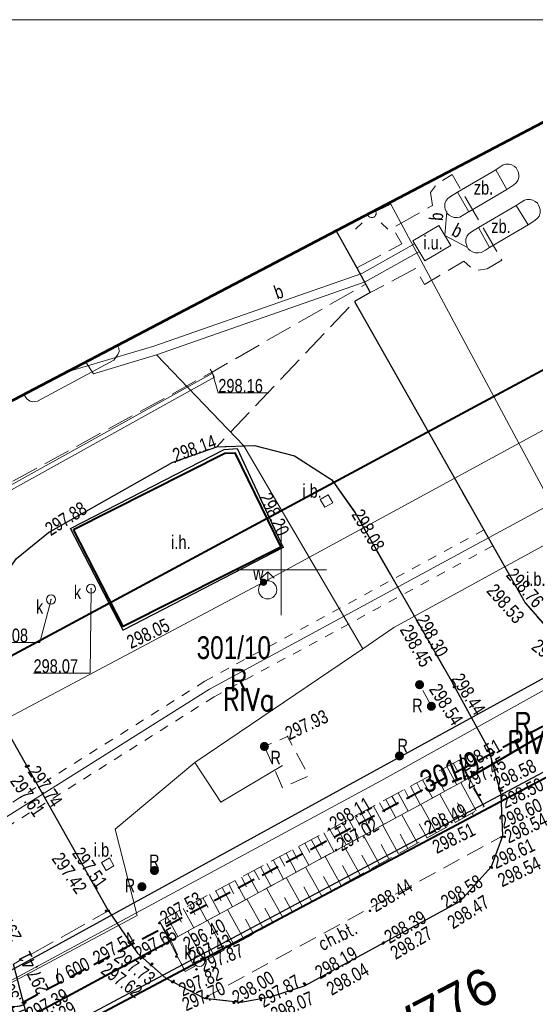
# Model space of a CAD drawing. Header units: metres. Extents: x 7437397 to 7437781, y 5556608 to 5556944.
# Tile 54 of 58: x 7437686 to 7437714, y 5556776 to 5556830. Entities that reach past the tile are written whole.
import ezdxf
from ezdxf.enums import TextEntityAlignment as Align

# ---------------------------------------------------------------- set-up
doc = ezdxf.new("R2010")
doc.units = ezdxf.units.M
doc.header["$MEASUREMENT"] = 0
for name, pattern in [('0.5_0.5', [1.5, 0.5, -0.5, 0.5]), ('BUBZ01-500', [1.75, 1.25, -0.5]), ('ib07_500', [1.5, 1, -0.5]), ('KTCR02-500', [1.5, 1, -0.5]), ('KTJZ01-500', [2, 1.5, -0.5])]:
    doc.linetypes.add(name, pattern=pattern)
doc.layers.get('0').update_dxf_attribs({"color": 250, "lineweight": 5})
for name, color, linetype, lineweight in [('506-Właz okrągły-SK', 7, 'Continuous', 5), ('513-Hydrant-SW', 7, 'Continuous', 5), ('_TABELKA', 7, 'Continuous', 15), ('BUBZ01', 250, 'Continuous', 5), ('BUIB02_01', 250, 'Continuous', 5), ('BUIB05_01', 250, 'Continuous', 5), ('D_opisy', 7, 'Continuous', 13), ('EGBD03', 250, 'Continuous', 5), ('EGBK02', 250, 'Continuous', 5), ('EGBU01', 250, 'Continuous', 5), ('GAZ', 50, 'Continuous', 30), ('inna budowla (punkt)', 7, 'Continuous', 5), ('inna budowla (punkt)-Atr17', 7, 'Continuous', 5), ('inna budowla hydrotechniczna (powierzchnia)', 7, 'Continuous', 5), ('inna budowla hydrotechniczna (powierzchnia)-Atr17', 7, 'Continuous', 5), ('KTCR02', 250, 'Continuous', 5), ('KTJZ01', 250, 'Continuous', 5), ('KTKR01', 250, 'Continuous', 5), ('KTOK05_01', 250, 'Continuous', 5), ('MPZP', 250, 'Continuous', 5), ('odwodnienie liniowe (linia)', 7, 'Continuous', 5), ('punkt o określonej wysokości (sieć kanalizacyjna)', 7, 'Continuous', 5), ('punkt o określonej wysokości (sieć kanalizacyjna)-Atr2', 7, 'Continuous', 5), ('punkt wysokościowy naturalny', 7, 'Continuous', 5), ('punkt wysokościowy sztuczny', 7, 'Continuous', 5), ('reklama lub tablica informacyjna (linia)', 7, 'Continuous', 5), ('reklama lub tablica informacyjna (linia) - symbol', 7, 'Continuous', 5), ('reklama lub tablica informacyjna (punkt)', 7, 'Continuous', 5), ('reklama lub tablica informacyjna (punkt)-Atr17', 7, 'Continuous', 5), ('reklama lub tablica informacyjna - opis', 7, 'Continuous', 5), ('RTPW01', 250, 'Continuous', 5), ('RTPW02', 250, 'Continuous', 5), ('rzedne dla projektanta', 250, 'Continuous', 5), ('SUPE_01', 250, 'Continuous', 5), ('SUPG_01', 250, 'Continuous', 5), ('SUPT_01', 250, 'Continuous', 5), ('SUPW_01', 250, 'Continuous', 5), ('SUUS02', 250, 'Continuous', 5), ('SUUS06', 250, 'Continuous', 5), ('SUUS22_01_K', 250, 'Continuous', 5), ('SUUS25_W', 250, 'Continuous', 5), ('Warstwa 1', 250, 'Continuous', 5), ('Warstwa 14', 250, 'Continuous', 5), ('Warstwa 3', 250, 'Continuous', 5), ('właz okrągły - siec kanalizacyjna (punkt)', 7, 'Continuous', 5), ('właz okrągły - siec kanalizacyjna (punkt)-Atr17', 7, 'Continuous', 5)]:
    doc.layers.add(name, color=color, linetype=linetype, lineweight=lineweight)
doc.styles.get("Standard").update_dxf_attribs({"font": 'txt.shx', "width": 0.75})
doc.styles.add('Style-Arial', font='arial.ttf')
doc.styles.add('Style-ksztalty', font='ksztalty.shx')
doc.styles.add('Style-WORKING', font='WORKING.shx')
doc.linetypes.add('KTOK05_01-500', pattern='A,3.75,[13,dgnlstyle-rozp_2015.shx,S=0.002778,R=0,X=0,Y=0],3.75', length=7.5)
doc.linetypes.add('us06-500', pattern='A,0.4,["^V",Style-ksztalty,S=0.5,R=0,X=0,Y=0],0', length=0.4)

# ---------------------------------------------------------------- blocks, each defined once
blk = doc.blocks.new('PW01')
at = {"layer": 'punkt wysokościowy naturalny', "linetype": 'Continuous', "lineweight": 13}
h = blk.add_hatch(color=0, dxfattribs=at)
edge = h.paths.add_edge_path()
edge.add_arc((0, 0), 0.45, 0, 360)
blk = doc.blocks.new('US22')
at = {"color": 0, "linetype": 'Continuous', "lineweight": 13, "ltscale": 10}
blk.add_circle((0, 0), 2.5, dxfattribs=at)
blk = doc.blocks.new('IB12')
at = {"color": 0, "linetype": 'Continuous', "lineweight": 13, "ltscale": 10}
for p, q in [((-2.5, -2.5), (-2.5, 2.5)), ((-2.5, 2.5), (2.5, 2.5)), ((2.5, -2.5), (2.5, 2.5)), ((-2.5, -2.5), (2.5, -2.5))]:
    blk.add_line(p, q, dxfattribs=at)
blk = doc.blocks.new('IB07')
at = {"linetype": 'Continuous', "lineweight": 13, "ltscale": 10}
h = blk.add_hatch(color=0, dxfattribs=at)
edge = h.paths.add_edge_path()
edge.add_arc((0, 0), 2.5, 0, 360)
blk = doc.blocks.new('PW02')
at = {"layer": 'punkt wysokościowy sztuczny', "linetype": 'Continuous', "lineweight": 13}
h = blk.add_hatch(color=0, dxfattribs=at)
edge = h.paths.add_edge_path()
edge.add_arc((0, 0), 0.45, 0, 360)
blk = doc.blocks.new('513')
at = {"layer": '513-Hydrant-SW', "color": 0, "linetype": 'Continuous', "lineweight": 13}
for p, q in [((0, 10), (-3.54, 6.46)), ((0, 5), (0, 10)), ((0, 10), (3.54, 6.46))]:
    blk.add_line(p, q, dxfattribs=at)
blk.add_circle((0, 0), 5, dxfattribs=at)
blk = doc.blocks.new('506')
at = {"layer": '506-Właz okrągły-SK', "color": 0, "linetype": 'Continuous', "lineweight": 13}
blk.add_circle((0, 0), 3, dxfattribs=at)
blk = doc.blocks.new('SUUS25')
at = {"layer": 'SUUS25_W', "linetype": 'Continuous', "lineweight": 0}
h = blk.add_hatch(color=250, dxfattribs=at)
edge = h.paths.add_edge_path()
edge.add_arc((0, 0), 0.2, 0, 360)

msp = doc.modelspace()

# ---------------------------------------------------------------- linework, layer by layer
at = {"color": 7, "linetype": 'Continuous', "lineweight": 13}
for p, q in [((7437704.46, 5556819.1), (7437704.107, 5556818.747)), ((7437704.46, 5556819.1), (7437704.107, 5556818.747)), ((7437705.521, 5556819.1), (7437705.874, 5556818.747)), ((7437705.521, 5556819.1), (7437705.874, 5556818.747))]:
    msp.add_line(p, q, dxfattribs=at)
at = {"color": 7, "linetype": 'Continuous', "lineweight": 13, "flags": 128}
for points in [[(7437712.44, 5556820.93), (7437712.819, 5556821.178), (7437712.961, 5556821.299), (7437713.043, 5556821.416), (7437713.105, 5556821.591), (7437713.102, 5556821.777), (7437713.068, 5556821.895), (7437713.012, 5556822.018), (7437712.952, 5556822.121), (7437712.836, 5556822.213), (7437712.709, 5556822.284), (7437712.559, 5556822.327), (7437712.375, 5556822.324), (7437712.242, 5556822.29), (7437712.007, 5556822.144), (7437711.83, 5556822.01)], [(7437712.44, 5556820.93), (7437712.819, 5556821.178), (7437712.961, 5556821.299), (7437713.043, 5556821.416), (7437713.105, 5556821.591), (7437713.102, 5556821.777), (7437713.068, 5556821.895), (7437713.012, 5556822.018), (7437712.952, 5556822.121), (7437712.836, 5556822.213), (7437712.709, 5556822.284), (7437712.559, 5556822.327), (7437712.375, 5556822.324), (7437712.242, 5556822.29), (7437712.007, 5556822.144), (7437711.83, 5556822.01)], [(7437709.72, 5556820.78), (7437709.33, 5556820.55), (7437709.183, 5556820.435), (7437709.095, 5556820.323), (7437709.025, 5556820.151), (7437709.02, 5556819.965), (7437709.048, 5556819.845), (7437709.098, 5556819.72), (7437709.153, 5556819.615), (7437709.265, 5556819.517), (7437709.388, 5556819.44), (7437709.536, 5556819.39), (7437709.72, 5556819.384), (7437709.855, 5556819.412), (7437710.096, 5556819.547), (7437710.33, 5556819.69)], [(7437709.72, 5556820.78), (7437709.33, 5556820.55), (7437709.183, 5556820.435), (7437709.095, 5556820.323), (7437709.025, 5556820.151), (7437709.02, 5556819.965), (7437709.048, 5556819.845), (7437709.098, 5556819.72), (7437709.153, 5556819.615), (7437709.265, 5556819.517), (7437709.388, 5556819.44), (7437709.536, 5556819.39), (7437709.72, 5556819.384), (7437709.855, 5556819.412), (7437710.096, 5556819.547), (7437710.33, 5556819.69)], [(7437713.61, 5556818.98), (7437713.989, 5556819.228), (7437714.131, 5556819.349), (7437714.213, 5556819.466), (7437714.275, 5556819.641), (7437714.272, 5556819.827), (7437714.238, 5556819.945), (7437714.182, 5556820.068), (7437714.122, 5556820.171), (7437714.006, 5556820.263), (7437713.879, 5556820.334), (7437713.729, 5556820.377), (7437713.545, 5556820.374), (7437713.412, 5556820.34), (7437713.177, 5556820.194), (7437712.95, 5556820.04)], [(7437713.61, 5556818.98), (7437713.989, 5556819.228), (7437714.131, 5556819.349), (7437714.213, 5556819.466), (7437714.275, 5556819.641), (7437714.272, 5556819.827), (7437714.238, 5556819.945), (7437714.182, 5556820.068), (7437714.122, 5556820.171), (7437714.006, 5556820.263), (7437713.879, 5556820.334), (7437713.729, 5556820.377), (7437713.545, 5556820.374), (7437713.412, 5556820.34), (7437713.177, 5556820.194), (7437712.95, 5556820.04)], [(7437709.14, 5556819.72), (7437709.02, 5556818.39), (7437710.27, 5556817.74)], [(7437709.14, 5556819.72), (7437709.02, 5556818.39), (7437710.27, 5556817.74)], [(7437710.88, 5556818.83), (7437710.49, 5556818.6), (7437710.343, 5556818.485), (7437710.255, 5556818.373), (7437710.185, 5556818.201), (7437710.18, 5556818.015), (7437710.208, 5556817.895), (7437710.258, 5556817.77), (7437710.313, 5556817.665), (7437710.425, 5556817.567), (7437710.548, 5556817.49), (7437710.696, 5556817.44), (7437710.88, 5556817.434), (7437711.015, 5556817.462), (7437711.256, 5556817.597), (7437711.49, 5556817.74)], [(7437710.88, 5556818.83), (7437710.49, 5556818.6), (7437710.343, 5556818.485), (7437710.255, 5556818.373), (7437710.185, 5556818.201), (7437710.18, 5556818.015), (7437710.208, 5556817.895), (7437710.258, 5556817.77), (7437710.313, 5556817.665), (7437710.425, 5556817.567), (7437710.548, 5556817.49), (7437710.696, 5556817.44), (7437710.88, 5556817.434), (7437711.015, 5556817.462), (7437711.256, 5556817.597), (7437711.49, 5556817.74)], [(7437707.35, 5556817.94), (7437704.44, 5556816.3), (7437692.98, 5556812.3), (7437689.52, 5556811.27), (7437688.34, 5556810.93)]]:
    msp.add_lwpolyline(points, dxfattribs=at)
for points in [[(7437709.72, 5556820.78), (7437710.34, 5556819.7), (7437712.44, 5556820.93), (7437711.83, 5556822.01), (7437709.72, 5556820.78)], [(7437709.72, 5556820.78), (7437710.34, 5556819.7), (7437712.44, 5556820.93), (7437711.83, 5556822.01), (7437709.72, 5556820.78)], [(7437712.95, 5556820.04), (7437713.61, 5556818.98), (7437711.49, 5556817.74), (7437710.88, 5556818.83), (7437712.95, 5556820.04)], [(7437712.95, 5556820.04), (7437713.61, 5556818.98), (7437711.49, 5556817.74), (7437710.88, 5556818.83), (7437712.95, 5556820.04)], [(7437707.25, 5556818.1), (7437707.92, 5556817.01), (7437709.35, 5556817.84), (7437708.69, 5556818.94), (7437707.25, 5556818.1)], [(7437707.25, 5556818.1), (7437707.92, 5556817.01), (7437709.35, 5556817.84), (7437708.69, 5556818.94), (7437707.25, 5556818.1)], [(7437690.974, 5556812.342), (7437685.838, 5556809.652), (7437685.876, 5556809.564), (7437685.938, 5556809.486), (7437686.01, 5556809.384), (7437686.085, 5556809.328), (7437686.18, 5556809.282), (7437686.282, 5556809.243), (7437686.58, 5556809.27), (7437690.779, 5556811.542), (7437690.838, 5556811.615), (7437691.008, 5556811.851), (7437691.071, 5556812.008), (7437691.057, 5556812.188), (7437690.995, 5556812.31), (7437690.974, 5556812.342)]]:
    msp.add_lwpolyline(points, close=True, dxfattribs=at)
msp.add_lwpolyline([(7437705.186, 5556819.785), (7437704.751, 5556819.557, 1.206521), (7437705.186, 5556819.785)], format="xyb", close=True, dxfattribs=at)
msp.add_lwpolyline([(7437705.186, 5556819.785), (7437704.751, 5556819.557, 1.206521), (7437705.186, 5556819.785)], format="xyb", close=True, dxfattribs=at)
at = {"color": 21, "linetype": 'Continuous', "lineweight": 13, "flags": 128}
msp.add_lwpolyline([(7437707.35, 5556817.94), (7437704.44, 5556816.3), (7437692.98, 5556812.3), (7437689.52, 5556811.27), (7437688.34, 5556810.93)], dxfattribs=at)
at = {"color": 1, "linetype": 'Continuous', "lineweight": 13, "flags": 128}
for points in [[(7437693.14, 5556811.82), (7437704.64, 5556815.84), (7437707.62, 5556817.51)], [(7437693.14, 5556811.82), (7437704.64, 5556815.84), (7437707.62, 5556817.51)], [(7437688.339, 5556810.962), (7437688.34, 5556810.93)], [(7437688.339, 5556810.962), (7437688.34, 5556810.93)]]:
    msp.add_lwpolyline(points, dxfattribs=at)
at = {"color": 21, "linetype": 'Continuous', "lineweight": 13, "flags": 128}
msp.add_lwpolyline([(7437690.974, 5556812.342), (7437685.838, 5556809.652), (7437685.876, 5556809.564), (7437685.938, 5556809.486), (7437686.01, 5556809.384), (7437686.085, 5556809.328), (7437686.18, 5556809.282), (7437686.282, 5556809.243), (7437686.58, 5556809.27), (7437690.779, 5556811.542), (7437690.838, 5556811.615), (7437691.008, 5556811.851), (7437691.071, 5556812.008), (7437691.057, 5556812.188), (7437690.995, 5556812.31), (7437690.974, 5556812.342)], close=True, dxfattribs=at)
at = {"layer": '_TABELKA', "color": 7}
msp.add_lwpolyline([(7437778.758, 5556830.276), (7437420.041, 5556830.276), (7437420.041, 5556625.276), (7437778.758, 5556625.276)], close=True, dxfattribs=at)
at = {"layer": 'BUBZ01', "color": 7, "linetype": 'BUBZ01-500', "lineweight": 13, "flags": 128}
for points in [[(7437693.29, 5556780.64), (7437709.84, 5556789.54), (7437710.3, 5556788.5), (7437693.92, 5556779.59), (7437693.29, 5556780.64)], [(7437693.92, 5556779.59), (7437710.3, 5556788.5), (7437711.19, 5556786.97), (7437694.71, 5556777.88), (7437693.92, 5556779.59)]]:
    msp.add_lwpolyline(points, close=True, dxfattribs=at)
at = {"layer": 'BUBZ01', "color": 7, "linetype": 'Continuous', "lineweight": 13, "flags": 128}
for points in [[(7437709.48, 5556789.35), (7437709.75, 5556788.85)], [(7437709.81, 5556789.52), (7437710.01, 5556789.15)], [(7437708.47, 5556788.81), (7437709.01, 5556787.8)], [(7437708.81, 5556788.99), (7437709.08, 5556788.48)], [(7437709.14, 5556789.17), (7437709.68, 5556788.16)], [(7437707.47, 5556788.26), (7437707.74, 5556787.76)], [(7437707.8, 5556788.44), (7437708.34, 5556787.44)], [(7437708.14, 5556788.62), (7437708.41, 5556788.12)], [(7437710.75, 5556786.73), (7437709.9, 5556788.28)], [(7437706.45, 5556787.72), (7437707, 5556786.7)], [(7437706.79, 5556787.9), (7437707.06, 5556787.39)], [(7437707.13, 5556788.08), (7437707.67, 5556787.07)], [(7437709.6, 5556786.1), (7437708.75, 5556787.65)], [(7437705.43, 5556787.17), (7437705.71, 5556786.66)], [(7437705.77, 5556787.35), (7437706.32, 5556786.34)], [(7437706.11, 5556787.54), (7437706.39, 5556787.03)], [(7437708.56, 5556785.52), (7437707.7, 5556787.08)], [(7437710.15, 5556786.39), (7437709.72, 5556787.17)], [(7437704.41, 5556786.62), (7437704.96, 5556785.6)], [(7437704.75, 5556786.8), (7437705.03, 5556786.29)], [(7437705.09, 5556786.99), (7437705.64, 5556785.97)], [(7437709.08, 5556785.81), (7437708.65, 5556786.59)], [(7437703.38, 5556786.07), (7437703.66, 5556785.55)], [(7437703.73, 5556786.25), (7437704.28, 5556785.22)], [(7437704.07, 5556786.44), (7437704.34, 5556785.92)], [(7437707.51, 5556784.94), (7437706.65, 5556786.51)], [(7437708.04, 5556785.23), (7437707.6, 5556786.01)], [(7437702.35, 5556785.51), (7437702.91, 5556784.48)], [(7437702.69, 5556785.7), (7437702.97, 5556785.18)], [(7437703.04, 5556785.88), (7437703.59, 5556784.85)], [(7437706.47, 5556784.36), (7437705.6, 5556785.94)], [(7437701.31, 5556784.95), (7437701.59, 5556784.43)], [(7437701.66, 5556785.14), (7437702.22, 5556784.1)], [(7437702, 5556785.33), (7437702.28, 5556784.81)], [(7437705.42, 5556783.78), (7437704.54, 5556785.37)], [(7437706.99, 5556784.65), (7437706.56, 5556785.44)], [(7437700.27, 5556784.39), (7437700.83, 5556783.35)], [(7437700.62, 5556784.58), (7437700.9, 5556784.06)], [(7437700.96, 5556784.77), (7437701.52, 5556783.73)], [(7437704.36, 5556783.2), (7437703.48, 5556784.79)], [(7437705.94, 5556784.08), (7437705.51, 5556784.87)], [(7437699.22, 5556783.83), (7437699.5, 5556783.3)], [(7437699.57, 5556784.02), (7437700.13, 5556782.97)], [(7437699.92, 5556784.21), (7437700.2, 5556783.68)], [(7437703.3, 5556782.62), (7437702.42, 5556784.21)], [(7437704.89, 5556783.49), (7437704.45, 5556784.29)], [(7437698.52, 5556783.45), (7437698.8, 5556782.93)], [(7437698.87, 5556783.64), (7437699.44, 5556782.59)], [(7437702.24, 5556782.03), (7437701.35, 5556783.63)], [(7437703.83, 5556782.91), (7437703.39, 5556783.71)], [(7437697.46, 5556782.88), (7437698.03, 5556781.83)], [(7437697.82, 5556783.07), (7437698.1, 5556782.55)], [(7437698.17, 5556783.26), (7437698.73, 5556782.21)], [(7437701.17, 5556781.44), (7437700.28, 5556783.05)], [(7437702.77, 5556782.32), (7437702.33, 5556783.12)], [(7437696.4, 5556782.31), (7437696.69, 5556781.78)], [(7437696.76, 5556782.5), (7437697.33, 5556781.44)], [(7437697.11, 5556782.69), (7437697.39, 5556782.16)], [(7437700.09, 5556780.85), (7437699.2, 5556782.46)], [(7437701.7, 5556781.74), (7437701.26, 5556782.54)], [(7437695.33, 5556781.74), (7437695.91, 5556780.67)], [(7437695.69, 5556781.93), (7437695.98, 5556781.4)], [(7437696.05, 5556782.12), (7437696.62, 5556781.06)], [(7437699.02, 5556780.26), (7437698.12, 5556781.88)], [(7437700.63, 5556781.15), (7437700.19, 5556781.95)], [(7437694.22, 5556781.14), (7437694.51, 5556780.6)], [(7437694.61, 5556781.35), (7437695.19, 5556780.28)], [(7437694.98, 5556781.55), (7437695.26, 5556781.01)], [(7437697.94, 5556779.66), (7437697.04, 5556781.29)], [(7437699.56, 5556780.55), (7437699.11, 5556781.36)], [(7437693.73, 5556780.88), (7437694.31, 5556779.8)], [(7437696.85, 5556779.06), (7437695.95, 5556780.7)], [(7437698.48, 5556779.96), (7437698.03, 5556780.77)], [(7437695.76, 5556778.46), (7437694.86, 5556780.1)], [(7437697.4, 5556779.36), (7437696.95, 5556780.18)], [(7437696.31, 5556778.76), (7437695.86, 5556779.58)], [(7437695.22, 5556778.16), (7437694.76, 5556778.98)]]:
    msp.add_lwpolyline(points, dxfattribs=at)
at = {"layer": 'BUIB02_01', "color": 7, "linetype": 'Continuous', "lineweight": 13}
for p, q in [((7437711.19, 5556786.97), (7437709.84, 5556789.54)), ((7437693.29, 5556780.64), (7437694.71, 5556777.88))]:
    msp.add_line(p, q, dxfattribs=at)
at = {"layer": 'BUIB02_01', "color": 212, "linetype": 'Continuous', "lineweight": 40, "flags": 128}
msp.add_lwpolyline([(7437631.582, 5556743.722), (7437658.25, 5556758.524), (7437681.414, 5556770.995), (7437736.328, 5556800.083), (7437739.446, 5556801.87)], dxfattribs=at)
at = {"layer": 'BUIB05_01', "color": 7, "linetype": 'Continuous', "lineweight": 40, "flags": 128}
for points in [[(7437722.03, 5556795.36), (7437710.3, 5556788.5)], [(7437684.39, 5556774.47), (7437693.92, 5556779.59)]]:
    msp.add_lwpolyline(points, dxfattribs=at)
at = {"layer": 'EGBD03', "color": 114, "linetype": 'Continuous', "lineweight": 30, "true_color": 0x00b140, "flags": 128}
for points in [[(7437685.08, 5556773.21), (7437736.16, 5556800.44)], [(7437683.04, 5556776.81), (7437717.56, 5556795.74)]]:
    msp.add_lwpolyline(points, dxfattribs=at)
at = {"layer": 'GAZ', "linetype": '0.5_0.5', "lineweight": 20}
for points in [[(7437711.182, 5556802.187), (7437695.798, 5556793.862), (7437680.964, 5556784.537), (7437665.529, 5556774.835)], [(7437711.658, 5556801.308), (7437696.302, 5556792.998), (7437681.496, 5556783.69), (7437665.646, 5556773.727)]]:
    msp.add_lwpolyline(points, dxfattribs=at)
at = {"layer": 'inna budowla hydrotechniczna (powierzchnia)', "color": 7, "linetype": 'Continuous', "lineweight": 30, "flags": 128}
msp.add_lwpolyline([(7437700.12, 5556801.23), (7437691.29, 5556796.68), (7437688.39, 5556802.26), (7437696.86, 5556806.62), (7437697.58, 5556806.67), (7437700.12, 5556801.23)], close=True, dxfattribs=at)
at = {"layer": 'KTCR02', "color": 7, "linetype": 'KTCR02-500', "lineweight": 13, "flags": 128}
msp.add_lwpolyline([(7437695.76, 5556776.41), (7437712.21, 5556785.35)], dxfattribs=at)
at = {"layer": 'KTJZ01', "color": 7, "linetype": 'KTJZ01-500', "lineweight": 13, "flags": 128}
for points in [[(7437704.18, 5556816.61), (7437706.65, 5556817.94), (7437706.16, 5556818.82), (7437708.34, 5556820.05), (7437708.23, 5556820.77), (7437708.62, 5556821.26), (7437709.42, 5556821.75), (7437712.16, 5556817.04), (7437711.36, 5556816.56), (7437710.65, 5556816.46), (7437710.07, 5556816.98), (7437707.9, 5556815.7), (7437707.4, 5556816.58), (7437704.91, 5556815.25)], [(7437487.24, 5556665.88), (7437500.01, 5556668.65), (7437509.93, 5556671.34), (7437514.81, 5556672.66), (7437528.54, 5556677.57), (7437546.18, 5556685.08), (7437562.31, 5556693.39), (7437575.78, 5556700.17), (7437584.6, 5556705.2), (7437599.33, 5556712.79), (7437607.41, 5556717.03), (7437624.22, 5556725.75), (7437636.91, 5556731.79), (7437639.91, 5556733.3), (7437648.13, 5556737.1), (7437664.08, 5556744.94), (7437674.41, 5556750.47), (7437695.47, 5556762.01), (7437726.23, 5556778.98), (7437745.592, 5556790.579), (7437740.524, 5556799.89), (7437726.071, 5556794.065), (7437721.424, 5556793.261), (7437718.653, 5556793.684), (7437716.454, 5556794.853), (7437714.78, 5556796.65), (7437713.44, 5556798.18), (7437704.05, 5556814.76), (7437696.46, 5556806.77), (7437698.53, 5556806.84), (7437700.74, 5556806.26), (7437702.79, 5556804.94), (7437704.06, 5556803.16), (7437709.44, 5556793.77), (7437711.44, 5556790.12), (7437712.13, 5556787.63), (7437712.21, 5556785.35), (7437711.59, 5556783.66), (7437709.87, 5556781.76), (7437701.28, 5556777.09), (7437699.42, 5556776.48), (7437697.78, 5556776.19), (7437695.76, 5556776.41), (7437693.65, 5556777.51), (7437692.09, 5556778.89), (7437690.49, 5556781.22), (7437685.25, 5556778.28), (7437686.1, 5556775.03), (7437686.085, 5556773.72), (7437685.81, 5556772.51), (7437685.3, 5556771.32), (7437684.475, 5556769.98), (7437683.43, 5556768.68), (7437682.12, 5556767.23), (7437680.52, 5556765.9), (7437679.609, 5556765.424), (7437667.4, 5556758.73), (7437656.58, 5556752.94), (7437646.03, 5556747.24), (7437635.04, 5556741.31), (7437625.46, 5556735.97), (7437617.31, 5556731.03), (7437610.73, 5556727.32), (7437599.83, 5556721.28), (7437592.56, 5556717.41), (7437581.48, 5556711.39), (7437572.19, 5556706.38), (7437570.63, 5556705.57), (7437559.43, 5556699.57), (7437555.27, 5556697.37), (7437547.58, 5556693.6), (7437542.1, 5556690.99), (7437536.78, 5556688.64), (7437527.13, 5556684.56), (7437524.75, 5556685.69), (7437522.99, 5556687.15), (7437521.44, 5556689.45), (7437520.46, 5556691.39), (7437515.43, 5556689.51), (7437516.09, 5556686.202), (7437515.98, 5556684.5), (7437514.73, 5556681.38), (7437513.55, 5556680.28), (7437512.1, 5556679.32), (7437507.87, 5556678.13), (7437498.81, 5556675.82), (7437492.9, 5556674.29)]]:
    msp.add_lwpolyline(points, dxfattribs=at)
msp.add_lwpolyline([(7437703.033, 5556818.657), (7437682.498, 5556807.902), (7437684.47, 5556804.46), (7437696.2, 5556810.88), (7437704.66, 5556815.72), (7437704.18, 5556816.61), (7437703.033, 5556818.657)], close=True, dxfattribs=at)
at = {"layer": 'KTKR01', "color": 7, "linetype": 'Continuous', "lineweight": 30, "flags": 128}
for points in [[(7437703.033, 5556818.657), (7437704.18, 5556816.61), (7437704.91, 5556815.25), (7437704.05, 5556814.76), (7437713.44, 5556798.18), (7437714.78, 5556796.65), (7437716.454, 5556794.853), (7437718.653, 5556793.684), (7437721.424, 5556793.261), (7437726.071, 5556794.065), (7437740.524, 5556799.89)], [(7437690.49, 5556781.22), (7437684.4, 5556791.98), (7437683.5, 5556794.35), (7437683.35, 5556796.48), (7437684.07, 5556798.75), (7437685.41, 5556800.61), (7437687.18, 5556802.04), (7437694.04, 5556805.91), (7437696.46, 5556806.77), (7437698.53, 5556806.84), (7437700.74, 5556806.26), (7437702.79, 5556804.94), (7437704.06, 5556803.16), (7437709.44, 5556793.77)], [(7437690.49, 5556781.22), (7437692.09, 5556778.89), (7437693.65, 5556777.51), (7437695.76, 5556776.41), (7437697.78, 5556776.19), (7437699.42, 5556776.48), (7437701.28, 5556777.09), (7437709.87, 5556781.76), (7437711.59, 5556783.66), (7437712.21, 5556785.35), (7437712.13, 5556787.63), (7437711.44, 5556790.12), (7437709.44, 5556793.77)], [(7437680.52, 5556765.9), (7437682.12, 5556767.23), (7437683.43, 5556768.68), (7437684.475, 5556769.98), (7437685.3, 5556771.32), (7437685.81, 5556772.51), (7437686.085, 5556773.72), (7437686.1, 5556775.03), (7437685.25, 5556778.28)]]:
    msp.add_lwpolyline(points, dxfattribs=at)
at = {"layer": 'KTOK05_01', "color": 7, "linetype": 'KTOK05_01-500', "lineweight": 40, "flags": 128}
msp.add_lwpolyline([(7437688.56, 5556802.21), (7437696.89, 5556806.41), (7437697.45, 5556806.44), (7437699.99, 5556801.24), (7437691.29, 5556796.87), (7437688.56, 5556802.21)], close=True, dxfattribs=at)
at = {"layer": 'MPZP', "color": 212, "linetype": 'KTOK05_01-500', "lineweight": 40, "flags": 128}
msp.add_lwpolyline([(7437480.35, 5556702.039), (7437498.164, 5556705.138), (7437519.727, 5556710.673), (7437570.307, 5556733.919), (7437638.513, 5556770.222), (7437729.943, 5556819.329)], dxfattribs=at)
at = {"layer": 'MPZP', "color": 212, "linetype": 'KTCR02-500', "lineweight": 40, "flags": 128}
msp.add_lwpolyline([(7437738.295, 5556803.984), (7437715.191, 5556791.784), (7437661.349, 5556763.226), (7437574.511, 5556717.006), (7437530.05, 5556696.506), (7437525.798, 5556698.029), (7437514.19, 5556719.761)], dxfattribs=at)
at = {"layer": 'odwodnienie liniowe (linia)', "color": 0, "linetype": 'us06-500', "lineweight": 13}
for p, q in [((7437696.089, 5556811.039), (7437696.21, 5556810.82)), ((7437696.21, 5556810.82), (7437696.331, 5556810.601))]:
    msp.add_line(p, q, dxfattribs=at)
at = {"layer": 'odwodnienie liniowe (linia)', "color": 0, "lineweight": 13, "flags": 128}
msp.add_lwpolyline([(7437696.331, 5556810.601), (7437684.295, 5556803.932), (7437682.138, 5556807.714)], dxfattribs=at)
at = {"layer": 'punkt o określonej wysokości (sieć kanalizacyjna)-Atr2', "color": 7, "flags": 128}
for points in [[(7437696.21, 5556810.82), (7437696.54, 5556809.73), (7437699.33, 5556809.73)], [(7437689.53, 5556798.95), (7437689.47, 5556794.3), (7437686.356, 5556794.3)], [(7437687.32, 5556798.36), (7437686.71, 5556795.99), (7437683.601, 5556795.99)]]:
    msp.add_lwpolyline(points, dxfattribs=at)
at = {"layer": 'reklama lub tablica informacyjna (linia)', "color": 7, "linetype": 'ib07_500', "lineweight": 13, "flags": 128}
msp.add_lwpolyline([(7437708.28, 5556792.48), (7437707.63, 5556793.67)], dxfattribs=at)
msp.add_lwpolyline([(7437699.08, 5556790.27), (7437700.08, 5556787.99), (7437701.53, 5556788.66), (7437700.35, 5556790.82), (7437699.08, 5556790.27)], close=True, dxfattribs=at)
at = {"layer": 'rzedne dla projektanta', "color": 7, "linetype": 'Continuous', "lineweight": 40}
for centre in [(7437709.59, 5556793.58), (7437709.54, 5556793.53), (7437711.41, 5556790.02), (7437711.45, 5556790.11), (7437709.9, 5556789.34), (7437685.95, 5556789.16), (7437686.08, 5556789.2), (7437710.12, 5556788.5), (7437710.95, 5556787.61), (7437712.06, 5556787.84), (7437712.16, 5556787.85), (7437702.64, 5556785.73), (7437712.15, 5556785.27), (7437712.31, 5556785.29), (7437703.03, 5556784.57), (7437711.54, 5556783.63), (7437711.62, 5556783.6), (7437709.86, 5556781.85), (7437709.87, 5556781.73), (7437690.35, 5556781.22), (7437690.49, 5556781.22), (7437704.9, 5556781.22), (7437693.29, 5556780.54), (7437693.93, 5556779.68), (7437705.66, 5556779.48), (7437691.7, 5556779.43), (7437691.83, 5556779.42), (7437705.61, 5556779.42), (7437694.24, 5556778.71), (7437692.83, 5556778.24), (7437692.9, 5556778.31), (7437695.34, 5556778), (7437694.01, 5556777.3), (7437694.08, 5556777.36), (7437701.27, 5556777.22), (7437701.33, 5556777.16), (7437695.89, 5556776.41), (7437695.96, 5556776.53), (7437697.48, 5556776.25), (7437698.89, 5556776.41), (7437698.89, 5556776.3), (7437685.85, 5556776.11), (7437685.9, 5556776.18), (7437697.39, 5556776.16)]:
    msp.add_circle(centre, 0.0225, dxfattribs=at)
at = {"layer": 'SUPE_01', "color": 1, "linetype": 'Continuous', "lineweight": 13}
msp.add_line((7437706.05, 5556820.12), (7437706.001, 5556820.212), dxfattribs=at)
at = {"layer": 'SUPE_01', "color": 1, "linetype": 'Continuous', "lineweight": 13, "flags": 128}
for points in [[(7437715.74, 5556802.03), (7437706.05, 5556820.12), (7437704.97, 5556819.61)], [(7437704.51, 5556795.65), (7437697.94, 5556806.82), (7437693.14, 5556811.82), (7437689.66, 5556810.79), (7437689.233, 5556811.43)], [(7437695.24, 5556789.39), (7437704.51, 5556795.65), (7437706.21, 5556796.82), (7437715.74, 5556802.03)], [(7437682.36, 5556779.95), (7437684.24, 5556776.8), (7437692.06, 5556780.97), (7437690.86, 5556785.72), (7437695.24, 5556789.39), (7437696.68, 5556787.2), (7437700.07, 5556789.23)]]:
    msp.add_lwpolyline(points, dxfattribs=at)
at = {"layer": 'SUPG_01', "color": 52, "linetype": 'Continuous', "lineweight": 13, "flags": 128}
msp.add_lwpolyline([(7437732.989, 5556813.733), (7437728.61, 5556811.05), (7437696.05, 5556793.43), (7437665.38, 5556774.15), (7437624.73, 5556752.297)], dxfattribs=at)
at = {"layer": 'SUPT_01', "color": 30, "linetype": 'Continuous', "lineweight": 13, "flags": 128}
msp.add_lwpolyline([(7437624.834, 5556744.449), (7437654.2, 5556760.54), (7437665.43, 5556766.7), (7437672.97, 5556770.83), (7437672.97, 5556770.83), (7437705.49, 5556788.37), (7437705.49, 5556788.37), (7437729.04, 5556801.46), (7437729.04, 5556801.46), (7437737.403, 5556805.623)], dxfattribs=at)
at = {"layer": 'SUPW_01', "color": 5, "linetype": 'Continuous', "lineweight": 13}
msp.add_line((7437678.49, 5556788.41), (7437699.03, 5556799.31), dxfattribs=at)
at = {"layer": 'SUPW_01', "color": 5, "linetype": 'Continuous', "lineweight": 13, "flags": 128}
msp.add_lwpolyline([(7437699.03, 5556799.31), (7437725.11, 5556813.48), (7437731.114, 5556817.177)], dxfattribs=at)
at = {"layer": 'SUUS06', "color": 7, "linetype": 'Continuous', "lineweight": 13, "flags": 128}
msp.add_lwpolyline([(7437696.21, 5556810.82), (7437684.39, 5556804.27), (7437682.353, 5556807.84)], dxfattribs=at)
at = {"layer": 'Warstwa 1', "color": 207, "linetype": 'Continuous', "lineweight": 53, "true_color": 0x6e1e6e, "flags": 128}
msp.add_lwpolyline([(7437466.384, 5556694.725), (7437479.253, 5556654.299), (7437507.556, 5556623.548), (7437507.556, 5556623.548), (7437761.553, 5556761.255), (7437724.258, 5556829.774), (7437466.384, 5556694.725)], close=True, dxfattribs=at)
at = {"layer": 'Warstwa 14', "color": 7, "linetype": 'Continuous', "lineweight": 13}
msp.add_line((7437687.699, 5556777.29), (7437687.675, 5556778.041), dxfattribs=at)
at = {"layer": 'Warstwa 3', "color": 7, "linetype": 'Continuous', "lineweight": 0}
for p, q in [((7437700, 5556802.5), (7437700, 5556797.5)), ((7437697.5, 5556800), (7437702.5, 5556800))]:
    msp.add_line(p, q, dxfattribs=at)

# ---------------------------------------------------------------- block references
at = {"layer": 'inna budowla (punkt)', "color": 7, "linetype": 'Continuous', "lineweight": 13, "xscale": 0.1, "yscale": 0.1, "zscale": 0.1}
for p, rotation in [((7437702.5, 5556803.78), 119.745), ((7437690.45, 5556783.79), 29.671)]:
    msp.add_blockref('IB12', p, dxfattribs=dict(at, rotation=rotation))
at = {"layer": 'punkt o określonej wysokości (sieć kanalizacyjna)', "color": 7, "linetype": 'Continuous', "lineweight": 13, "xscale": 0.1, "yscale": 0.1, "zscale": 0.1}
for p in [(7437696.21, 5556810.82), (7437689.53, 5556798.95), (7437687.32, 5556798.36)]:
    msp.add_blockref('PW01', p, dxfattribs=at)
at = {"layer": 'reklama lub tablica informacyjna (linia) - symbol', "color": 7, "linetype": 'Continuous', "lineweight": 13, "xscale": 0.1, "yscale": 0.1, "zscale": 0.1}
for p in [(7437707.63, 5556793.67), (7437708.28, 5556792.48), (7437699.08, 5556790.27), (7437699.08, 5556790.27)]:
    msp.add_blockref('IB07', p, dxfattribs=at)
at = {"layer": 'reklama lub tablica informacyjna (punkt)', "color": 7, "linetype": 'Continuous', "lineweight": 13, "xscale": 0.1, "yscale": 0.1, "zscale": 0.1}
for p in [(7437706.52, 5556789.75), (7437693.02, 5556783.44), (7437692.33, 5556782.55)]:
    msp.add_blockref('IB07', p, dxfattribs=at)
at = {"layer": 'RTPW02', "color": 7, "linetype": 'Continuous', "lineweight": 13, "xscale": 0.1, "yscale": 0.1, "zscale": 0.1}
for p in [(7437694.16, 5556805.91), (7437704.06, 5556803.16), (7437687.18, 5556802.04), (7437700.12, 5556801.23), (7437691.29, 5556796.68), (7437700.35, 5556790.82), (7437710.3, 5556788.5), (7437710.56, 5556786.55), (7437709.87, 5556781.76)]:
    msp.add_blockref('PW02', p, dxfattribs=at)
at = {"layer": 'SUUS02', "color": 7, "linetype": 'Continuous', "lineweight": 13, "xscale": 0.1, "yscale": 0.1, "zscale": 0.1}
msp.add_blockref('513', (7437699.26, 5556798.89), dxfattribs=at)
at = {"layer": 'SUUS22_01_K', "color": 7, "linetype": 'Continuous', "lineweight": 13, "xscale": 0.1, "yscale": 0.1, "zscale": 0.1}
msp.add_blockref('506', (7437695.5, 5556778.46), dxfattribs=at)
at = {"layer": 'SUUS25_W', "color": 7, "linetype": 'Continuous', "lineweight": 0}
msp.add_blockref('SUUS25', (7437699.03, 5556799.31), dxfattribs=at)
at = {"layer": 'właz okrągły - siec kanalizacyjna (punkt)', "color": 7, "linetype": 'Continuous', "lineweight": 13, "xscale": 0.1, "yscale": 0.1, "zscale": 0.1}
for p in [(7437689.53, 5556798.95), (7437687.32, 5556798.36)]:
    msp.add_blockref('US22', p, dxfattribs=at)

# ---------------------------------------------------------------- texts
at = {"color": 7, "linetype": 'Continuous', "lineweight": 13, "style": 'Style-WORKING', "width": 0.8}
for s, p in [('zb.', (7437710.617, 5556820.647)), ('zb.', (7437710.617, 5556820.647)), ('zb.', (7437711.58, 5556818.528)), ('zb.', (7437711.58, 5556818.528)), ('i.u.', (7437707.836, 5556817.627)), ('i.u.', (7437707.836, 5556817.627))]:
    msp.add_text(s, height=0.75, dxfattribs=at).set_placement(p)
for rotation, p in [(84.8444, (7437708.923, 5556819.406)), (84.8444, (7437708.924, 5556819.408)), (332.5256, (7437709.537, 5556818.333)), (332.5256, (7437709.539, 5556818.332)), (19.241, (7437699.99, 5556814.945))]:
    msp.add_text('b', height=0.75, rotation=rotation, dxfattribs=at).set_placement(p, align=Align.CENTER)
at = {"layer": 'D_opisy', "color": 143, "style": 'Style-Arial'}
msp.add_text('DW776', height=2, rotation=27.4411, dxfattribs=at).set_placement((7437703.415, 5556773.044), align=Align.MIDDLE_LEFT)
at = {"layer": 'EGBD03', "color": 114, "linetype": 'Continuous', "lineweight": 30, "true_color": 0x00b140, "insert": (7437695.347, 5556795.066), "char_height": 1.25, "attachment_point": 7, "line_spacing_factor": 0.6}
msp.add_mtext('\\FWORKING_1250;\\H1x;\\W0.8;301/10', dxfattribs=at)
at = {"layer": 'EGBD03', "color": 114, "linetype": 'Continuous', "lineweight": 30, "true_color": 0x00b140, "insert": (7437707.984, 5556787.653), "char_height": 1.25, "attachment_point": 7, "rotation": 21.7267, "line_spacing_factor": 0.6}
msp.add_mtext('\\FWORKING_1250;\\H1x;\\W0.8;301/9', dxfattribs=at)
at = {"layer": 'EGBK02', "color": 96, "linetype": 'Continuous', "lineweight": 30, "width": 0.8}
for p in [(7437696.809, 5556793.481), (7437712.465, 5556791.108)]:
    msp.add_text('RIVa', height=1.25, dxfattribs=at).set_placement(p, align=Align.TOP_LEFT)
at = {"layer": 'EGBU01', "color": 96, "linetype": 'Continuous', "lineweight": 30, "char_height": 1.25, "attachment_point": 7, "line_spacing_factor": 0.6}
for insert in [(7437697.189, 5556793.296), (7437712.846, 5556790.923)]:
    msp.add_mtext('\\FWORKING_1250;\\H1x;\\W0.8;R', dxfattribs=dict(at, insert=insert))
at = {"layer": 'inna budowla (punkt)-Atr17', "color": 7, "char_height": 0.75, "attachment_point": 7, "line_spacing_factor": 0.6}
for insert in [(7437701.17, 5556803.95), (7437713.5, 5556799.1), (7437689.68, 5556784.19)]:
    msp.add_mtext('\\FWORKING_1250;\\H1x;\\W0.8;i.b.', dxfattribs=dict(at, insert=insert))
at = {"layer": 'inna budowla hydrotechniczna (powierzchnia)-Atr17', "color": 7, "insert": (7437693.94, 5556801.14), "char_height": 0.75, "attachment_point": 7, "line_spacing_factor": 0.6}
msp.add_mtext('\\FWORKING_1250;\\H1x;\\W0.8;i.h.', dxfattribs=at)
at = {"layer": 'KTCR02', "color": 7, "linetype": 'Continuous', "lineweight": 13, "width": 0.8}
msp.add_text('ch.bt.', height=0.75, rotation=26.565, dxfattribs=at).set_placement((7437701.92, 5556779.69), align=Align.TOP_LEFT)
at = {"layer": 'punkt o określonej wysokości (sieć kanalizacyjna)-Atr2', "color": 36, "char_height": 0.75, "attachment_point": 7, "line_spacing_factor": 0.6}
for s, insert in [('\\FWORKING_1250;\\H1x;\\W0.8;298.16', (7437696.54, 5556809.738)), ('\\FWORKING_1250;\\H1x;\\W0.8;298.08', (7437683.601, 5556795.998)), ('\\FWORKING_1250;\\H1x;\\W0.8;298.07', (7437686.356, 5556794.308))]:
    msp.add_mtext(s, dxfattribs=dict(at, insert=insert))
at = {"layer": 'reklama lub tablica informacyjna (punkt)-Atr17', "color": 7, "char_height": 0.75, "attachment_point": 7, "line_spacing_factor": 0.6}
for insert in [(7437706.41, 5556789.94), (7437692.72, 5556783.57), (7437691.38, 5556782.24)]:
    msp.add_mtext('\\FWORKING_1250;\\H1x;\\W0.8;R', dxfattribs=dict(at, insert=insert))
at = {"layer": 'reklama lub tablica informacyjna - opis', "color": 7, "linetype": 'Continuous', "lineweight": 13, "char_height": 0.75, "attachment_point": 7, "line_spacing_factor": 0.6}
for insert in [(7437707.22, 5556792.15), (7437699.41, 5556789.28)]:
    msp.add_mtext('\\FWORKING_1250;\\H1x;\\W0.8;R', dxfattribs=dict(at, insert=insert))
at = {"layer": 'RTPW01', "color": 7, "linetype": 'Continuous', "lineweight": 13, "char_height": 0.75, "attachment_point": 7, "line_spacing_factor": 0.6}
for s, insert, rotation in [('\\FWORKING_1250;\\H1x;\\W0.8;298.14', (7437694.195, 5556805.905), 19.759), ('\\FWORKING_1250;\\H1x;\\W0.8;298.20', (7437698.763, 5556804.005), 294.948), ('\\FWORKING_1250;\\H1x;\\W0.8;297.88', (7437687.315, 5556801.829), 32.632), ('\\FWORKING_1250;\\H1x;\\W0.8;298.08', (7437703.845, 5556803.032), 300.71), ('\\FWORKING_1250;\\H1x;\\W0.8;298.05', (7437691.728, 5556795.614), 25.534), ('\\FWORKING_1250;\\H1x;\\W0.8;297.93', (7437700.457, 5556790.594), 25.329), ('\\FWORKING_1250;\\H1x;\\W0.8;298.51', (7437708.581, 5556784.336), 26.316)]:
    msp.add_mtext(s, dxfattribs=dict(at, insert=insert, rotation=rotation))
at = {"layer": 'rzedne dla projektanta', "color": 7, "linetype": 'Continuous', "lineweight": 0, "char_height": 0.75, "attachment_point": 7, "line_spacing_factor": 0.6}
for s, insert, rotation in [('\\FWORKING_1250;\\H1x;\\W0.8; 298.76', (7437712.194, 5556799.831), 311.5904), ('\\FWORKING_1250;\\H1x;\\W0.8; 298.53', (7437711.119, 5556798.964), 311.5904), ('\\FWORKING_1250;\\H1x;\\W0.8; 298.30', (7437707.278, 5556797.44), 299.2845), ('\\FWORKING_1250;\\H1x;\\W0.8; 298.45', (7437706.401, 5556796.892), 299.2845), ('\\FWORKING_1250;\\H1x;\\W0.8; 298.64', (7437713.557, 5556795.785), 322.0776), ('\\FWORKING_1250;\\H1x;\\W0.8; 298.44', (7437709.228, 5556794.168), 302.6034), ('\\FWORKING_1250;\\H1x;\\W0.8; 298.54', (7437707.994, 5556793.596), 302.6034), ('\\FWORKING_1250;\\H1x;\\W0.8; 298.51', (7437709.916, 5556788.74), 29.7335), ('\\FWORKING_1250;\\H1x;\\W0.8; 297.74', (7437685.873, 5556789.06), 304.0283), ('\\FWORKING_1250;\\H1x;\\W0.8; 297.45', (7437710.157, 5556787.783), 29.7335), ('\\FWORKING_1250;\\H1x;\\W0.8; 298.58', (7437711.752, 5556787.736), 26.4795), ('\\FWORKING_1250;\\H1x;\\W0.8; 297.61', (7437684.903, 5556788.539), 304.0283), ('\\FWORKING_1250;\\H1x;\\W0.8; 298.50', (7437712.151, 5556786.727), 26.2344), ('\\FWORKING_1250;\\H1x;\\W0.8; 298.11', (7437702.767, 5556785.515), 30.5979), ('\\FWORKING_1250;\\H1x;\\W0.8; 298.60', (7437712.055, 5556785.608), 25.6332), ('\\FWORKING_1250;\\H1x;\\W0.8; 298.49', (7437707.937, 5556785.29), 26.4795), ('\\FWORKING_1250;\\H1x;\\W0.8; 297.02', (7437703.157, 5556784.355), 30.5979), ('\\FWORKING_1250;\\H1x;\\W0.8; 298.54', (7437712.346, 5556784.813), 25.6332), ('\\FWORKING_1250;\\H1x;\\W0.8; 297.51', (7437688.316, 5556784.556), 305.1794), ('\\FWORKING_1250;\\H1x;\\W0.8; 298.61', (7437711.648, 5556783.405), 25.6332), ('\\FWORKING_1250;\\H1x;\\W0.8; 297.42', (7437687.186, 5556784.266), 305.1794), ('\\FWORKING_1250;\\H1x;\\W0.8; 298.54', (7437711.98, 5556782.405), 25.6332), ('\\FWORKING_1250;\\H1x;\\W0.8; 298.44', (7437705.027, 5556781.005), 30.5979), ('\\FWORKING_1250;\\H1x;\\W0.8; 298.58', (7437708.928, 5556781.189), 32.1488), ('\\FWORKING_1250;\\H1x;\\W0.8; 297.31', (7437685.854, 5556779.593), 118.9033), ('\\FWORKING_1250;\\H1x;\\W0.8; 297.53', (7437693.414, 5556780.323), 29.7349), ('\\FWORKING_1250;\\H1x;\\W0.8; 298.47', (7437709.292, 5556780.063), 32.1488), ('\\FWORKING_1250;\\H1x;\\W0.8; 298.39', (7437705.787, 5556779.265), 30.5979), ('\\FWORKING_1250;\\H1x;\\W0.8; 296.40', (7437694.67, 5556778.896), 27.9926), ('\\FWORKING_1250;\\H1x;\\W0.8; 297.65', (7437692.014, 5556778.376), 29.7349), ('\\FWORKING_1250;\\H1x;\\W0.8; 298.27', (7437706.124, 5556778.389), 30.5979), ('\\FWORKING_1250;\\H1x;\\W0.8; 297.54', (7437689.717, 5556778.123), 29.7349), ('\\FWORKING_1250;\\H1x;\\W0.8; 297.43', (7437694.943, 5556778.171), 24.6335), ('\\FWORKING_1250;\\H1x;\\W0.8; 297.73', (7437690.543, 5556778.663), 323.6199), ('\\FWORKING_1250;\\H1x;\\W0.8; 297.87', (7437695.514, 5556777.753), 21.3173), ('\\FWORKING_1250;\\H1x;\\W0.8; 298.19', (7437701.959, 5556777.317), 29.5777), ('\\FWORKING_1250;\\H1x;\\W0.8; 297.41', (7437687.356, 5556776.682), 116.8854), ('\\FWORKING_1250;\\H1x;\\W0.8; 297.62', (7437689.824, 5556777.952), 323.6199), ('\\FWORKING_1250;\\H1x;\\W0.8; 297.82', (7437694.381, 5556776.393), 24.125), ('\\FWORKING_1250;\\H1x;\\W0.8; 298.04', (7437702.595, 5556776.418), 29.5777), ('\\FWORKING_1250;\\H1x;\\W0.8; 298.00', (7437697.402, 5556775.948), 30.4082), ('\\FWORKING_1250;\\H1x;\\W0.8; 297.87', (7437698.854, 5556775.742), 30.4082), ('\\FWORKING_1250;\\H1x;\\W0.8; 297.30', (7437686.442, 5556774.925), 116.8854), ('\\FWORKING_1250;\\H1x;\\W0.8; 297.39', (7437686.029, 5556775.036), 28.7998), ('\\FWORKING_1250;\\H1x;\\W0.8; 297.70', (7437694.564, 5556775.581), 24.125), ('\\FWORKING_1250;\\H1x;\\W0.8; 298.07', (7437699.439, 5556775.046), 23.7962), ('\\FWORKING_1250;\\H1x;\\W0.8; 297.29', (7437686.45, 5556774.329), 28.7998)]:
    msp.add_mtext(s, dxfattribs=dict(at, insert=insert, rotation=rotation))
at = {"layer": 'SUUS22_01_K', "color": 7, "linetype": 'Continuous', "lineweight": 13, "insert": (7437694.67, 5556778.55), "char_height": 0.75, "attachment_point": 7, "line_spacing_factor": 0.6}
msp.add_mtext('\\FWORKING_1250;\\H1x;\\W0.8;k', dxfattribs=at)
at = {"layer": 'SUUS25_W', "color": 7, "linetype": 'Continuous', "lineweight": 13, "insert": (7437698.458, 5556799.437), "char_height": 0.75, "attachment_point": 7, "line_spacing_factor": 0.6}
msp.add_mtext('\\FWORKING;\\H1x;\\W0.8;w', dxfattribs=at)
at = {"layer": 'Warstwa 14', "color": 7, "linetype": 'Continuous', "lineweight": 13, "insert": (7437687.745, 5556777.131), "char_height": 0.75, "attachment_point": 7, "rotation": 26.3842, "line_spacing_factor": 0.6}
msp.add_mtext('\\FWORKING_1250;\\H1x;\\W0.8;o 600', dxfattribs=at)
at = {"layer": 'właz okrągły - siec kanalizacyjna (punkt)-Atr17', "color": 7, "char_height": 0.75, "attachment_point": 7, "line_spacing_factor": 0.6}
for insert in [(7437688.58, 5556798.38), (7437686.49, 5556797.58)]:
    msp.add_mtext('\\FWORKING_1250;\\H1x;\\W0.8;k', dxfattribs=dict(at, insert=insert))

doc.saveas('drawing.dxf')
